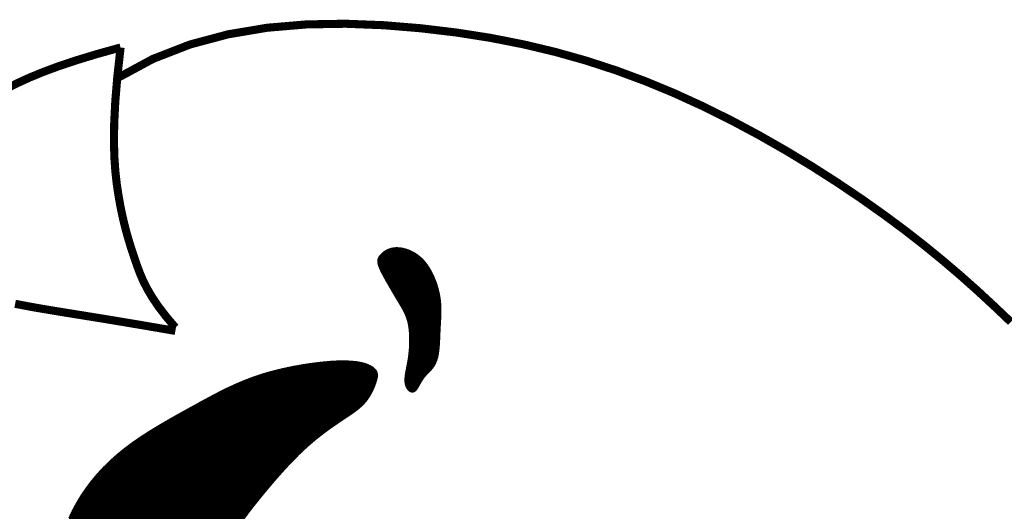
# Model space of a CAD drawing. Header units: inches. Extents: x 1.1 to 12.1, y -2.2 to 6.3.
# Tile 138 of 150: x 2.94 to 3.22, y -0.767 to -0.627. Entities that reach past the tile are written whole.
import ezdxf

# ---------------------------------------------------------------- set-up
doc = ezdxf.new("R2010")
doc.units = ezdxf.units.IN
doc.header["$MEASUREMENT"] = 0
doc.layers.add('FACE', color=160, linetype='Continuous')

msp = doc.modelspace()

# ---------------------------------------------------------------- hatches: boundary and pattern name
at = {"layer": 'FACE', "linetype": 'Continuous'}
h = msp.add_hatch(dxfattribs=at)
h.set_pattern_fill('NET3', color=5, scale=0.001151, angle=-90, style=0)
h.set_pattern_definition([(270, (0.33945539, 1.17592005), (0.000143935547, -1e-19), []), (330, (0.33945539, 1.17592005), (7.19677734e-05, 0.00012465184), []), (30, (0.33945539, 1.17592005), (-7.19677734e-05, 0.00012465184), [])])
h.paths.add_polyline_path([(2.99052, -0.82988), (2.99102, -0.83092), (2.99126, -0.83178), (2.99127, -0.83248), (2.99107, -0.83303), (2.99071, -0.83345), (2.99021, -0.83375), (2.98961, -0.83394), (2.98894, -0.83404), (2.98822, -0.83406), (2.98749, -0.83402), (2.98676, -0.83392), (2.98606, -0.83376), (2.98539, -0.83356), (2.98479, -0.83332), (2.98426, -0.83304), (2.98384, -0.83275), (2.98354, -0.83244), (2.98336, -0.83212), (2.98329, -0.83179), (2.98335, -0.83146), (2.98353, -0.83112), (2.98383, -0.83079), (2.98424, -0.83047), (2.98477, -0.83016), (2.98542, -0.82986), (2.98615, -0.82961), (2.98693, -0.8294), (2.98774, -0.82927), (2.98853, -0.82923), (2.98928, -0.82931), (2.98995, -0.82952)])
h.paths.add_polyline_path([(3.0431, -0.694), (3.04342, -0.69369), (3.0438, -0.69338), (3.04423, -0.69308), (3.04471, -0.69281), (3.04526, -0.69257), (3.04587, -0.69239), (3.04655, -0.69227), (3.0473, -0.69222), (3.04812, -0.69227), (3.04901, -0.69241), (3.04993, -0.69266), (3.05088, -0.69301), (3.05183, -0.69347), (3.05278, -0.69406), (3.0537, -0.69477), (3.05458, -0.69561), (3.0554, -0.69659), (3.05615, -0.69767), (3.05684, -0.69885), (3.05745, -0.7001), (3.05799, -0.70139), (3.05845, -0.7027), (3.05882, -0.70402), (3.05911, -0.70531), (3.05931, -0.70656), (3.05943, -0.70778), (3.05949, -0.70897), (3.0595, -0.71014), (3.05947, -0.71131), (3.05941, -0.71247), (3.05934, -0.71365), (3.05928, -0.71485), (3.05922, -0.71607), (3.05917, -0.71731), (3.05911, -0.71854), (3.05904, -0.71974), (3.05893, -0.7209), (3.05878, -0.72199), (3.05858, -0.723), (3.05831, -0.7239), (3.05797, -0.7247), (3.05758, -0.72539), (3.05713, -0.726), (3.05666, -0.72655), (3.05617, -0.72707), (3.05568, -0.72757), (3.0552, -0.72807), (3.05476, -0.72859), (3.05436, -0.72916), (3.05399, -0.72975), (3.05366, -0.73033), (3.05334, -0.7309), (3.05305, -0.73142), (3.05276, -0.73187), (3.05247, -0.73223), (3.05217, -0.73248), (3.05186, -0.73259), (3.05155, -0.73258), (3.05124, -0.73247), (3.05094, -0.73225), (3.05067, -0.73196), (3.05042, -0.73159), (3.05022, -0.73117), (3.05007, -0.7307), (3.04998, -0.7302), (3.04994, -0.72967), (3.04994, -0.72912), (3.04999, -0.72856), (3.05006, -0.72797), (3.05016, -0.72738), (3.05027, -0.72678), (3.05039, -0.72617), (3.05051, -0.72556), (3.05063, -0.72495), (3.05075, -0.72432), (3.05086, -0.72367), (3.05096, -0.72298), (3.05105, -0.72226), (3.05113, -0.72149), (3.0512, -0.72067), (3.05125, -0.7198), (3.05128, -0.71887), (3.05129, -0.71792), (3.05127, -0.71695), (3.05122, -0.71598), (3.05113, -0.71501), (3.051, -0.71408), (3.05083, -0.71318), (3.05061, -0.71234), (3.05034, -0.71155), (3.05004, -0.7108), (3.04972, -0.71009), (3.04937, -0.70942), (3.04901, -0.70877), (3.04864, -0.70814), (3.04828, -0.70753), (3.04792, -0.70693), (3.04756, -0.70633), (3.0472, -0.70573), (3.04685, -0.70512), (3.04648, -0.70451), (3.04611, -0.70387), (3.04573, -0.70321), (3.04533, -0.70252), (3.04491, -0.70179), (3.04448, -0.70105), (3.04407, -0.7003), (3.04366, -0.69955), (3.04329, -0.69883), (3.04295, -0.69814), (3.04267, -0.69749), (3.04245, -0.69691), (3.04231, -0.6964), (3.04224, -0.69596), (3.04223, -0.69557), (3.04229, -0.69522), (3.04241, -0.6949), (3.04259, -0.69459), (3.04282, -0.6943)])
edge = h.paths.add_edge_path()
edge.add_line((2.99029, -0.81427), (2.99191, -0.80697))
edge.add_line((2.99191, -0.80697), (2.9932, -0.80082))
edge.add_line((2.9932, -0.80082), (2.99422, -0.79566))
edge.add_line((2.99422, -0.79566), (2.99504, -0.79136))
edge.add_line((2.99504, -0.79136), (2.99574, -0.78776))
edge.add_line((2.99574, -0.78776), (2.99639, -0.7847))
edge.add_line((2.99639, -0.7847), (2.99705, -0.78204))
edge.add_line((2.99705, -0.78204), (2.9978, -0.77963))
edge.add_line((2.9978, -0.77963), (2.99869, -0.77735))
edge.add_line((2.99869, -0.77735), (2.99973, -0.77514))
edge.add_line((2.99973, -0.77514), (3.00089, -0.77302))
edge.add_line((3.00089, -0.77302), (3.00217, -0.77095))
edge.add_line((3.00217, -0.77095), (3.00354, -0.76893))
edge.add_line((3.00354, -0.76893), (3.00499, -0.76695))
edge.add_line((3.00499, -0.76695), (3.0065, -0.765))
edge.add_line((3.0065, -0.765), (3.00805, -0.76306))
edge.add_line((3.00805, -0.76306), (3.00964, -0.76112))
edge.add_line((3.00964, -0.76112), (3.01126, -0.75919))
edge.add_line((3.01126, -0.75919), (3.01288, -0.7573))
edge.add_line((3.01288, -0.7573), (3.01452, -0.75545))
edge.add_line((3.01452, -0.75545), (3.01615, -0.75367))
edge.add_line((3.01615, -0.75367), (3.01778, -0.75196))
edge.add_line((3.01778, -0.75196), (3.01939, -0.75034))
edge.add_line((3.01939, -0.75034), (3.02098, -0.74882))
edge.add_line((3.02098, -0.74882), (3.02254, -0.74743))
edge.add_line((3.02254, -0.74743), (3.02406, -0.74614))
edge.add_line((3.02406, -0.74614), (3.02554, -0.74497))
edge.add_line((3.02554, -0.74497), (3.02696, -0.74389))
edge.add_line((3.02696, -0.74389), (3.02832, -0.7429))
edge.add_line((3.02832, -0.7429), (3.02962, -0.742))
edge.add_line((3.02962, -0.742), (3.03083, -0.74117))
edge.add_line((3.03083, -0.74117), (3.03197, -0.74041))
edge.add_line((3.03197, -0.74041), (3.03302, -0.73971))
edge.add_line((3.03302, -0.73971), (3.03398, -0.73906))
edge.add_line((3.03398, -0.73906), (3.03486, -0.73844))
edge.add_line((3.03486, -0.73844), (3.03567, -0.73784))
edge.add_line((3.03567, -0.73784), (3.03641, -0.73725))
edge.add_line((3.03641, -0.73725), (3.03708, -0.73665))
edge.add_line((3.03708, -0.73665), (3.0377, -0.73604))
edge.add_line((3.0377, -0.73604), (3.03827, -0.73539))
edge.add_line((3.03827, -0.73539), (3.03879, -0.73471))
edge.add_line((3.03879, -0.73471), (3.03927, -0.73399))
edge.add_line((3.03927, -0.73399), (3.0397, -0.73325))
edge.add_line((3.0397, -0.73325), (3.04009, -0.7325))
edge.add_line((3.04009, -0.7325), (3.04043, -0.73177))
edge.add_line((3.04043, -0.73177), (3.04072, -0.73105))
edge.add_line((3.04072, -0.73105), (3.04097, -0.73037))
edge.add_line((3.04097, -0.73037), (3.04118, -0.72973))
edge.add_line((3.04118, -0.72973), (3.04134, -0.72916))
edge.add_line((3.04134, -0.72916), (3.04144, -0.72863))
edge.add_line((3.04144, -0.72863), (3.04148, -0.72815))
edge.add_line((3.04148, -0.72815), (3.04144, -0.72771))
edge.add_line((3.04144, -0.72771), (3.04132, -0.7273))
edge.add_line((3.04132, -0.7273), (3.04111, -0.72691))
edge.add_line((3.04111, -0.72691), (3.04079, -0.72654))
edge.add_line((3.04079, -0.72654), (3.04037, -0.72618))
edge.add_line((3.04037, -0.72618), (3.03982, -0.72582))
edge.add_line((3.03982, -0.72582), (3.03913, -0.72547))
edge.add_line((3.03913, -0.72547), (3.03827, -0.72515))
edge.add_line((3.03827, -0.72515), (3.03723, -0.72487))
edge.add_line((3.03723, -0.72487), (3.03599, -0.72464))
edge.add_line((3.03599, -0.72464), (3.03452, -0.72448))
edge.add_line((3.03452, -0.72448), (3.03281, -0.72439))
edge.add_line((3.03281, -0.72439), (3.03083, -0.7244))
edge.add_line((3.03083, -0.7244), (3.02857, -0.72452))
edge.add_line((3.02857, -0.72452), (3.02608, -0.72474))
edge.add_line((3.02608, -0.72474), (3.02341, -0.72506))
edge.add_line((3.02341, -0.72506), (3.0206, -0.72548))
edge.add_line((3.0206, -0.72548), (3.01773, -0.726))
edge.add_line((3.01773, -0.726), (3.01482, -0.72662))
edge.add_line((3.01482, -0.72662), (3.01195, -0.72733))
edge.add_line((3.01195, -0.72733), (3.00917, -0.72813))
edge.add_line((3.00917, -0.72813), (3.0065, -0.72903))
edge.add_line((3.0065, -0.72903), (3.00395, -0.73001))
edge.add_line((3.00395, -0.73001), (3.00149, -0.73106))
edge.add_line((3.00149, -0.73106), (2.99908, -0.73218))
edge.add_line((2.99908, -0.73218), (2.99672, -0.73336))
edge.add_line((2.99672, -0.73336), (2.99437, -0.7346))
edge.add_line((2.99437, -0.7346), (2.99201, -0.73588))
edge.add_line((2.99201, -0.73588), (2.98961, -0.7372))
edge.add_line((2.98961, -0.7372), (2.98716, -0.73855))
edge.add_line((2.98716, -0.73855), (2.98467, -0.73993))
edge.add_line((2.98467, -0.73993), (2.98217, -0.74136))
edge.add_line((2.98217, -0.74136), (2.97967, -0.74282))
edge.add_line((2.97967, -0.74282), (2.9772, -0.74433))
edge.add_line((2.9772, -0.74433), (2.97479, -0.74589))
edge.add_line((2.97479, -0.74589), (2.97245, -0.7475))
edge.add_line((2.97245, -0.7475), (2.97022, -0.74917))
edge.add_line((2.97022, -0.74917), (2.96809, -0.7509))
edge.add_line((2.96809, -0.7509), (2.96609, -0.75269))
edge.add_line((2.96609, -0.75269), (2.96422, -0.75453))
edge.add_line((2.96422, -0.75453), (2.96246, -0.75643))
edge.add_line((2.96246, -0.75643), (2.96082, -0.75838))
edge.add_line((2.96082, -0.75838), (2.95931, -0.76039))
edge.add_line((2.95931, -0.76039), (2.95792, -0.76244))
edge.add_line((2.95792, -0.76244), (2.95664, -0.76454))
edge.add_line((2.95664, -0.76454), (2.95549, -0.76668))
edge.add_line((2.95549, -0.76668), (2.95447, -0.76886))
edge.add_line((2.95447, -0.76886), (2.95357, -0.77105))
edge.add_line((2.95357, -0.77105), (2.95281, -0.77325))
edge.add_line((2.95281, -0.77325), (2.95218, -0.77544))
edge.add_line((2.95218, -0.77544), (2.95169, -0.77762))
edge.add_line((2.95169, -0.77762), (2.95135, -0.77975))
edge.add_line((2.95135, -0.77975), (2.95116, -0.78184))
edge.add_line((2.95116, -0.78184), (2.95111, -0.78387))
edge.add_line((2.95111, -0.78387), (2.95121, -0.78584))
edge.add_line((2.95121, -0.78584), (2.95145, -0.78774))
edge.add_line((2.95145, -0.78774), (2.95183, -0.78958))
edge.add_line((2.95183, -0.78958), (2.95233, -0.79135))
edge.add_line((2.95233, -0.79135), (2.95296, -0.79305))
edge.add_line((2.95296, -0.79305), (2.9537, -0.79468))
edge.add_line((2.9537, -0.79468), (2.95456, -0.79623))
edge.add_line((2.95456, -0.79623), (2.95552, -0.79771))
edge.add_line((2.95552, -0.79771), (2.95657, -0.7991))
edge.add_line((2.95657, -0.7991), (2.95769, -0.80042))
edge.add_line((2.95769, -0.80042), (2.95887, -0.80166))
edge.add_line((2.95887, -0.80166), (2.96008, -0.80282))
edge.add_line((2.96008, -0.80282), (2.96132, -0.80389))
edge.add_line((2.96132, -0.80389), (2.96255, -0.80487))
edge.add_line((2.96255, -0.80487), (2.96378, -0.80576))
edge.add_line((2.96378, -0.80576), (2.96498, -0.80657))
edge.add_line((2.96498, -0.80657), (2.96614, -0.80729))
edge.add_line((2.96614, -0.80729), (2.96725, -0.80793))
edge.add_line((2.96725, -0.80793), (2.96831, -0.80851))
edge.add_line((2.96831, -0.80851), (2.96931, -0.80902))
edge.add_line((2.96931, -0.80902), (2.97024, -0.80949))
edge.add_line((2.97024, -0.80949), (2.97109, -0.8099))
edge.add_line((2.97109, -0.8099), (2.97187, -0.81028))
edge.add_line((2.97187, -0.81028), (2.97255, -0.81063))
edge.add_line((2.97255, -0.81063), (2.97317, -0.81095))
edge.add_line((2.97317, -0.81095), (2.97373, -0.81125))
edge.add_line((2.97373, -0.81125), (2.97426, -0.81153))
edge.add_line((2.97426, -0.81153), (2.97478, -0.81178))
edge.add_line((2.97478, -0.81178), (2.9753, -0.81203))
edge.add_line((2.9753, -0.81203), (2.97586, -0.81225))
edge.add_line((2.97586, -0.81225), (2.97646, -0.81247))
edge.add_line((2.97646, -0.81247), (2.97712, -0.81269))
edge.add_line((2.97712, -0.81269), (2.97783, -0.81289))
edge.add_line((2.97783, -0.81289), (2.97858, -0.81309))
edge.add_line((2.97858, -0.81309), (2.97935, -0.81329))
edge.add_line((2.97935, -0.81329), (2.98012, -0.81348))
edge.add_line((2.98012, -0.81348), (2.98089, -0.81366))
edge.add_line((2.98089, -0.81366), (2.98164, -0.81384))
edge.add_line((2.98164, -0.81384), (2.98235, -0.81402))
edge.add_line((2.98235, -0.81402), (2.98301, -0.81419))
edge.add_line((2.98301, -0.81419), (2.98362, -0.81437))
edge.add_line((2.98362, -0.81437), (2.98419, -0.81456))
edge.add_line((2.98419, -0.81456), (2.98473, -0.81478))
edge.add_line((2.98473, -0.81478), (2.98525, -0.81503))
edge.add_line((2.98525, -0.81503), (2.98574, -0.81532))
edge.add_line((2.98574, -0.81532), (2.98623, -0.81566))
edge.add_line((2.98623, -0.81566), (2.9867, -0.81606))
edge.add_line((2.9867, -0.81606), (2.98718, -0.81652))
edge.add_line((2.98718, -0.81652), (2.98765, -0.81694))
edge.add_line((2.98765, -0.81694), (2.98811, -0.81724))
edge.add_line((2.98811, -0.81724), (2.98857, -0.81733))
edge.add_line((2.98857, -0.81733), (2.98903, -0.81709))
edge.add_line((2.98903, -0.81709), (2.98946, -0.81644))
edge.add_line((2.98946, -0.81644), (2.98989, -0.81528))
edge.add_line((2.98989, -0.81528), (2.9903, -0.81351))

# ---------------------------------------------------------------- linework, layer by layer
at = {"layer": 'FACE', "color": 5}
for points, const_width in [([(3.22168, -0.71301), (3.21705, -0.7086), (3.21234, -0.70424), (3.20748, -0.69991), (3.20243, -0.6956), (3.19712, -0.69126), (3.19151, -0.68689), (3.18552, -0.68245), (3.17913, -0.67793), (3.17236, -0.67337), (3.16525, -0.66882), (3.15785, -0.66433), (3.1502, -0.65996), (3.14234, -0.65576), (3.13431, -0.65177), (3.12617, -0.64804), (3.11794, -0.64463), (3.10958, -0.64153), (3.10105, -0.63875), (3.09231, -0.63629), (3.08329, -0.63414), (3.07395, -0.6323), (3.06425, -0.63078), (3.05414, -0.62957), (3.04359, -0.6287), (3.03271, -0.62828), (3.02164, -0.62847), (3.0105, -0.62942), (2.99942, -0.63128), (2.98854, -0.63419), (2.97799, -0.6383), (2.96789, -0.64376)], 0.0023), ([(2.96886, -0.63503), (2.96219, -0.63688), (2.95633, -0.63866), (2.95121, -0.64037), (2.94676, -0.64203), (2.94288, -0.64363), (2.93951, -0.64517), (2.93657, -0.64667)], 0.0023), ([(2.96886, -0.63503), (2.96795, -0.64319), (2.96736, -0.65029), (2.96705, -0.65643), (2.96697, -0.66173), (2.9671, -0.66632), (2.96738, -0.6703), (2.96777, -0.67379), (2.96824, -0.67691), (2.96874, -0.67975), (2.96927, -0.68238), (2.96982, -0.68481), (2.9704, -0.68708), (2.97101, -0.68923), (2.97163, -0.69129), (2.97227, -0.69328), (2.97293, -0.69525), (2.97362, -0.69723), (2.97439, -0.69926), (2.9753, -0.70137), (2.97643, -0.70361), (2.97785, -0.70601), (2.9796, -0.70861), (2.98177, -0.71145), (2.98442, -0.71457)], 0.0023), ([(2.98442, -0.71554), (2.97661, -0.7142), (2.96981, -0.71305), (2.96393, -0.71208), (2.95885, -0.71126), (2.95445, -0.71055), (2.95063, -0.70993), (2.94726, -0.70937), (2.94424, -0.70885), (2.94148, -0.70834), (2.93891, -0.70784)], 0.0023), ([(3.00354, -0.76893), (3.00499, -0.76695), (3.0065, -0.765), (3.00805, -0.76306), (3.00964, -0.76112), (3.01126, -0.75919), (3.01288, -0.7573), (3.01452, -0.75545), (3.01615, -0.75367), (3.01778, -0.75196), (3.01939, -0.75034), (3.02098, -0.74882), (3.02254, -0.74743), (3.02406, -0.74614), (3.02554, -0.74497), (3.02696, -0.74389), (3.02832, -0.7429), (3.02962, -0.742), (3.03083, -0.74117), (3.03197, -0.74041), (3.03302, -0.73971), (3.03398, -0.73906), (3.03486, -0.73844), (3.03567, -0.73784), (3.03641, -0.73725), (3.03708, -0.73665), (3.0377, -0.73604), (3.03827, -0.73539), (3.03879, -0.73471), (3.03927, -0.73399), (3.0397, -0.73325), (3.04009, -0.7325), (3.04043, -0.73177), (3.04072, -0.73105), (3.04097, -0.73037), (3.04118, -0.72973), (3.04134, -0.72916), (3.04144, -0.72863), (3.04148, -0.72815), (3.04144, -0.72771), (3.04132, -0.7273), (3.04111, -0.72691), (3.04079, -0.72654), (3.04037, -0.72618), (3.03982, -0.72582), (3.03913, -0.72547), (3.03827, -0.72515), (3.03723, -0.72487), (3.03599, -0.72464), (3.03452, -0.72448), (3.03281, -0.72439), (3.03083, -0.7244), (3.02857, -0.72452), (3.02608, -0.72474), (3.02341, -0.72506), (3.0206, -0.72548), (3.01773, -0.726), (3.01482, -0.72662), (3.01195, -0.72733), (3.00917, -0.72813), (3.0065, -0.72903), (3.00395, -0.73001), (3.00149, -0.73106), (2.99908, -0.73218), (2.99672, -0.73336), (2.99437, -0.7346), (2.99201, -0.73588), (2.98961, -0.7372), (2.98716, -0.73855), (2.98467, -0.73993), (2.98217, -0.74136), (2.97967, -0.74282), (2.9772, -0.74433), (2.97479, -0.74589), (2.97245, -0.7475), (2.97022, -0.74917), (2.96809, -0.7509), (2.96609, -0.75269), (2.96422, -0.75453), (2.96246, -0.75643), (2.96082, -0.75838), (2.95931, -0.76039), (2.95792, -0.76244), (2.95664, -0.76454), (2.95549, -0.76668), (2.95447, -0.76886)], 0.000969)]:
    msp.add_lwpolyline(points, dxfattribs=dict(at, const_width=const_width))
at = {"layer": 'FACE', "color": 5, "const_width": 0.000969}
msp.add_lwpolyline([(3.0431, -0.694), (3.04342, -0.69369), (3.0438, -0.69338), (3.04423, -0.69308), (3.04471, -0.69281), (3.04526, -0.69257), (3.04587, -0.69239), (3.04655, -0.69227), (3.0473, -0.69222), (3.04812, -0.69227), (3.04901, -0.69241), (3.04993, -0.69266), (3.05088, -0.69301), (3.05183, -0.69347), (3.05278, -0.69406), (3.0537, -0.69477), (3.05458, -0.69561), (3.0554, -0.69659), (3.05615, -0.69767), (3.05684, -0.69885), (3.05745, -0.7001), (3.05799, -0.70139), (3.05845, -0.7027), (3.05882, -0.70402), (3.05911, -0.70531), (3.05931, -0.70656), (3.05943, -0.70778), (3.05949, -0.70897), (3.0595, -0.71014), (3.05947, -0.71131), (3.05941, -0.71247), (3.05934, -0.71365), (3.05928, -0.71485), (3.05922, -0.71607), (3.05917, -0.71731), (3.05911, -0.71854), (3.05904, -0.71974), (3.05893, -0.7209), (3.05878, -0.72199), (3.05858, -0.723), (3.05831, -0.7239), (3.05797, -0.7247), (3.05758, -0.72539), (3.05713, -0.726), (3.05666, -0.72655), (3.05617, -0.72707), (3.05568, -0.72757), (3.0552, -0.72807), (3.05476, -0.72859), (3.05436, -0.72916), (3.05399, -0.72975), (3.05366, -0.73033), (3.05334, -0.7309), (3.05305, -0.73142), (3.05276, -0.73187), (3.05247, -0.73223), (3.05217, -0.73248), (3.05186, -0.73259), (3.05155, -0.73258), (3.05124, -0.73247), (3.05094, -0.73225), (3.05067, -0.73196), (3.05042, -0.73159), (3.05022, -0.73117), (3.05007, -0.7307), (3.04998, -0.7302), (3.04994, -0.72967), (3.04994, -0.72912), (3.04999, -0.72856), (3.05006, -0.72797), (3.05016, -0.72738), (3.05027, -0.72678), (3.05039, -0.72617), (3.05051, -0.72556), (3.05063, -0.72495), (3.05075, -0.72432), (3.05086, -0.72367), (3.05096, -0.72298), (3.05105, -0.72226), (3.05113, -0.72149), (3.0512, -0.72067), (3.05125, -0.7198), (3.05128, -0.71887), (3.05129, -0.71792), (3.05127, -0.71695), (3.05122, -0.71598), (3.05113, -0.71501), (3.051, -0.71408), (3.05083, -0.71318), (3.05061, -0.71234), (3.05034, -0.71155), (3.05004, -0.7108), (3.04972, -0.71009), (3.04937, -0.70942), (3.04901, -0.70877), (3.04864, -0.70814), (3.04828, -0.70753), (3.04792, -0.70693), (3.04756, -0.70633), (3.0472, -0.70573), (3.04685, -0.70512), (3.04648, -0.70451), (3.04611, -0.70387), (3.04573, -0.70321), (3.04533, -0.70252), (3.04491, -0.70179), (3.04448, -0.70105), (3.04407, -0.7003), (3.04366, -0.69955), (3.04329, -0.69883), (3.04295, -0.69814), (3.04267, -0.69749), (3.04245, -0.69691), (3.04231, -0.6964), (3.04224, -0.69596), (3.04223, -0.69557), (3.04229, -0.69522), (3.04241, -0.6949), (3.04259, -0.69459), (3.04282, -0.6943)], close=True, dxfattribs=at)

doc.saveas('drawing.dxf')
